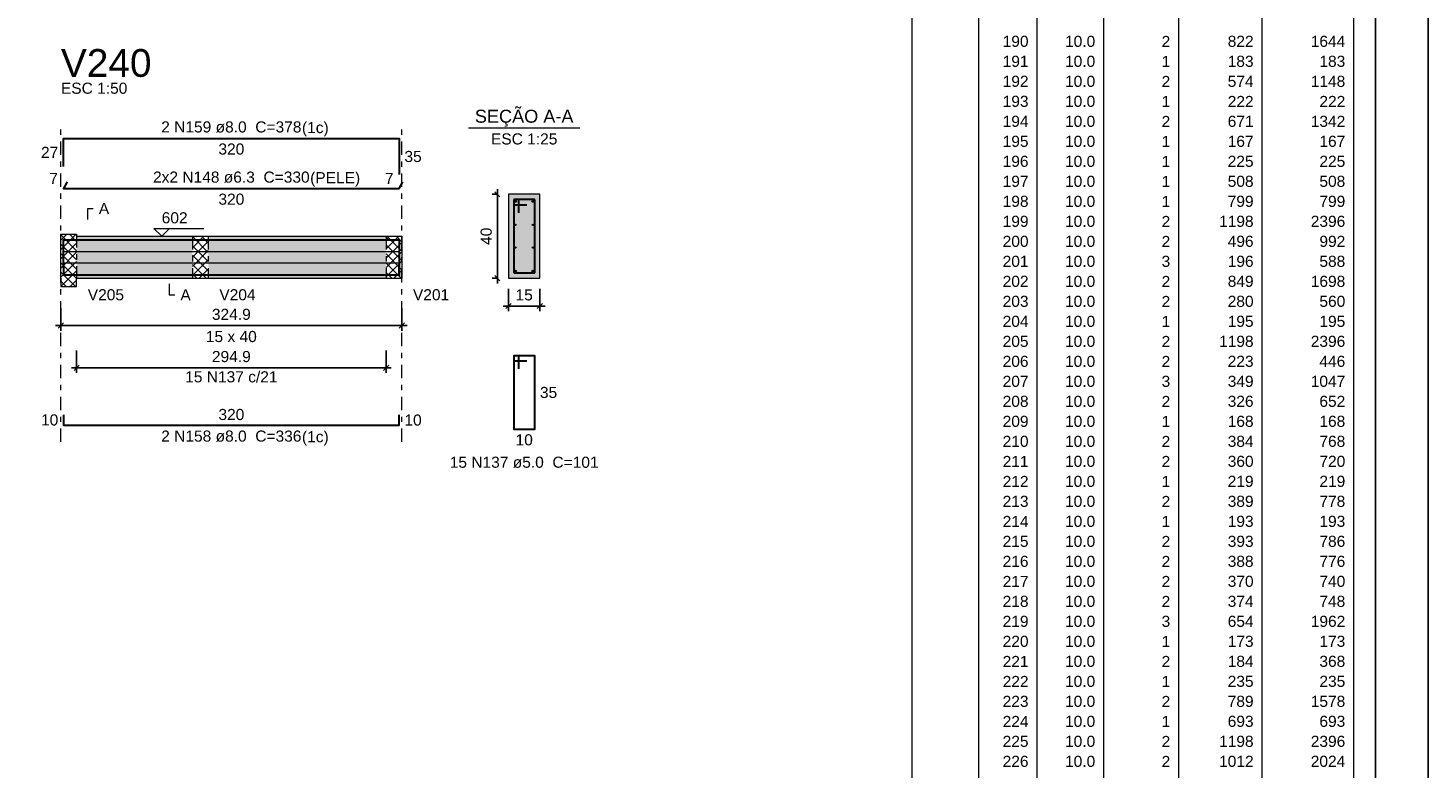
# Model space of a CAD drawing. Header units: millimetres. Extents: x 0 to 119, y 0 to 84.
# Tile 23 of 24: x 92 to 119, y 42 to 56. Entities that reach past the tile are written whole.
import ezdxf

# ---------------------------------------------------------------- set-up
doc = ezdxf.new("R2010")
doc.units = ezdxf.units.MM
doc.header["$MEASUREMENT"] = 0
doc.linetypes.add('DASHDOT', pattern=[2.54, 1.27, -0.635, 0, -0.635])
doc.linetypes.add('NULL', pattern=[0])
doc.layers.get('0').update_dxf_attribs({"lineweight": 18})
for name, color, linetype, lineweight in [('Descrição da armadura', 7, 'Continuous', 0), ('DT-Arm complementar', 5, 'Continuous', 5), ('DT-Barras na forma', 2, 'Continuous', 30), ('DT-Barras no corte', 5, 'Continuous', 5), ('DT-Barras rebatidas', 2, 'Continuous', 30), ('DT-Cotas', 9, 'Continuous', 5), ('DT-Forma', 5, 'Continuous', 5), ('DT-Hachura forma vigas', 254, 'Continuous', 5), ('DT-Hachura intersecção vigas', 9, 'Continuous', 5), ('DT-Hachura seção vigas', 254, 'Continuous', 5), ('DT-Pontilhado', 9, 'DASHDOT', 5), ('DT-Relação do aço', 9, 'Continuous', 5), ('DT-Textos', 7, 'Continuous', 5), ('DT-Título', 3, 'Continuous', 20), ('Textos armaduras', 7, 'Continuous', 0)]:
    doc.layers.add(name, color=color, linetype=linetype, lineweight=lineweight)
doc.layers.add('SEDUC_MARF', color=1, linetype='Continuous')
doc.layers.add('SEDUC_MARGG', color=7, linetype='Continuous')
doc.styles.add('Arial', font='txt')
doc.dimstyles.new('UM_25.000000', dxfattribs={"dimtxt": 0.18, "dimasz": 0.1, "dimexe": 0.1, "dimexo": 0.2, "dimgap": 0, "dimtad": 1, "dimtih": 1, "dimtoh": 1, "dimdec": 1, "dimlfac": 25, "dimzin": 0, "dimdsep": 46, "dimtxsty": 'Standard', "dimcen": 0.09, "dimdle": 0.1, "dimadec": 1, "dimazin": 2, "dimtfac": 1, "dimtdec": 4, "dimtofl": 0, "dimtmove": 0, "dimatfit": 3, "dimfxl": 1, "dimtolj": 1, "dimarcsym": 0})
doc.dimstyles.new('UM_50.000000', dxfattribs={"dimtxt": 0.18, "dimasz": 0.1, "dimexe": 0.1, "dimexo": 0.2, "dimgap": 0, "dimtad": 1, "dimtih": 1, "dimtoh": 1, "dimdec": 1, "dimlfac": 50, "dimzin": 0, "dimdsep": 46, "dimtxsty": 'Standard', "dimcen": 0.09, "dimdle": 0.1, "dimadec": 1, "dimazin": 2, "dimtfac": 1, "dimtdec": 4, "dimtofl": 0, "dimtmove": 0, "dimatfit": 3, "dimfxl": 1, "dimtolj": 1, "dimarcsym": 0})

# ---------------------------------------------------------------- blocks, each defined once
blk = doc.blocks.new('_Oblique')
at = {"color": 0, "linetype": 'ByBlock', "lineweight": -2}
blk.add_line((-0.5, -0.5), (0.5, 0.5), dxfattribs=at)
blk = doc.blocks.new('*D50')
at = {"layer": 'Defpoints', "color": 0}
for p in [(92.846, 51.267), (99.343, 51.267), (99.343, 50.738)]:
    blk.add_point(p, dxfattribs=at)
at = {"layer": 'DT-Cotas', "color": 0, "lineweight": -2}
for p, q in [((92.846, 51.067), (92.846, 50.638)), ((99.343, 51.067), (99.343, 50.638)), ((92.746, 50.738), (99.443, 50.738))]:
    blk.add_line(p, q, dxfattribs=at)
at = {"layer": 'DT-Cotas', "color": 0, "lineweight": -2, "xscale": 0.1, "yscale": 0.1, "zscale": 0.1, "rotation": 180}
blk.add_blockref('_Oblique', (92.846, 50.738), dxfattribs=at)
at = {"layer": 'DT-Cotas', "color": 0, "lineweight": -2, "xscale": 0.1, "yscale": 0.1, "zscale": 0.1}
blk.add_blockref('_Oblique', (99.343, 50.738), dxfattribs=at)
at = {"layer": 'DT-Cotas', "color": 7, "insert": (96.094, 50.95), "char_height": 0.2118, "attachment_point": 5, "rotation": 0.0057, "style": 'Arial'}
blk.add_mtext('\\A1;324.9', dxfattribs=at)
blk = doc.blocks.new('*D51')
at = {"layer": 'Defpoints', "color": 0}
for p in [(101.164, 53.239), (101.375, 53.239), (101.375, 51.639)]:
    blk.add_point(p, dxfattribs=at)
at = {"layer": 'DT-Cotas', "color": 0, "lineweight": -2}
for p, q in [((101.175, 53.239), (101.064, 53.239)), ((101.164, 51.539), (101.164, 53.339)), ((101.175, 51.639), (101.064, 51.639))]:
    blk.add_line(p, q, dxfattribs=at)
at = {"layer": 'DT-Cotas', "color": 0, "lineweight": -2, "xscale": 0.1, "yscale": 0.1, "zscale": 0.1}
for p, rotation in [((101.164, 53.239), 90), ((101.164, 51.639), 270)]:
    blk.add_blockref('_Oblique', p, dxfattribs=dict(at, rotation=rotation))
at = {"layer": 'DT-Cotas', "color": 7, "insert": (100.952, 52.439), "char_height": 0.2118, "attachment_point": 5, "rotation": 90, "style": 'Arial'}
blk.add_mtext('\\A1;40', dxfattribs=at)
blk = doc.blocks.new('*D52')
at = {"layer": 'Defpoints', "color": 0}
for p in [(101.375, 51.639), (101.975, 51.639), (101.975, 51.11)]:
    blk.add_point(p, dxfattribs=at)
at = {"layer": 'DT-Cotas', "color": 0, "lineweight": -2}
for p, q in [((101.375, 51.439), (101.375, 51.01)), ((101.975, 51.439), (101.975, 51.01)), ((101.275, 51.11), (102.075, 51.11))]:
    blk.add_line(p, q, dxfattribs=at)
at = {"layer": 'DT-Cotas', "color": 0, "lineweight": -2, "xscale": 0.1, "yscale": 0.1, "zscale": 0.1, "rotation": 180}
blk.add_blockref('_Oblique', (101.375, 51.11), dxfattribs=at)
at = {"layer": 'DT-Cotas', "color": 0, "lineweight": -2, "xscale": 0.1, "yscale": 0.1, "zscale": 0.1}
blk.add_blockref('_Oblique', (101.975, 51.11), dxfattribs=at)
at = {"layer": 'DT-Cotas', "color": 7, "insert": (101.675, 51.321), "char_height": 0.2118, "attachment_point": 5, "rotation": 0.0057, "style": 'Arial'}
blk.add_mtext('\\A1;15', dxfattribs=at)
blk = doc.blocks.new('*D53')
at = {"layer": 'Defpoints', "color": 0}
for p in [(93.146, 50.462), (99.043, 50.462), (99.043, 49.933)]:
    blk.add_point(p, dxfattribs=at)
at = {"layer": 'DT-Cotas', "color": 0, "lineweight": -2}
for p, q in [((93.146, 50.262), (93.146, 49.833)), ((99.043, 50.262), (99.043, 49.833)), ((93.046, 49.933), (99.143, 49.933))]:
    blk.add_line(p, q, dxfattribs=at)
at = {"layer": 'DT-Cotas', "color": 0, "lineweight": -2, "xscale": 0.1, "yscale": 0.1, "zscale": 0.1, "rotation": 180}
blk.add_blockref('_Oblique', (93.146, 49.933), dxfattribs=at)
at = {"layer": 'DT-Cotas', "color": 0, "lineweight": -2, "xscale": 0.1, "yscale": 0.1, "zscale": 0.1}
blk.add_blockref('_Oblique', (99.043, 49.933), dxfattribs=at)
at = {"layer": 'DT-Cotas', "color": 7, "insert": (96.094, 50.145), "char_height": 0.2118, "attachment_point": 5, "rotation": 0.0057, "style": 'Arial'}
blk.add_mtext('\\A1;294.9', dxfattribs=at)

msp = doc.modelspace()

# ---------------------------------------------------------------- hatches: boundary and pattern name
at = {"layer": 'DT-Hachura forma vigas', "linetype": 'Continuous'}
for points in [[(93.1458, 51.6391), (95.3528, 51.6391), (95.3528, 52.4391), (93.1458, 52.4391), (93.1458, 51.6391)], [(95.6528, 51.6391), (99.0428, 51.6391), (99.0428, 52.4391), (95.6528, 52.4391), (95.6528, 51.6391)]]:
    msp.add_hatch(color=254, dxfattribs=at).paths.add_polyline_path(points)
at = {"layer": 'DT-Hachura intersecção vigas', "linetype": 'Continuous'}
h = msp.add_hatch(dxfattribs=at)
h.set_pattern_fill('ANSI37', color=9, style=0)
h.paths.add_polyline_path([(93.1458, 51.4791), (93.1458, 51.6391), (93.1458, 52.4391), (93.1458, 52.4791), (92.8458, 52.4791), (92.8458, 52.4391), (92.8458, 51.6391), (92.8458, 51.4791), (93.1458, 51.4791)])
h = msp.add_hatch(dxfattribs=at)
h.set_pattern_fill('ANSI37', color=9, style=0)
h.paths.add_polyline_path([(95.3528, 51.6391), (95.6528, 51.6391), (95.6528, 52.4391), (95.3528, 52.4391), (95.3528, 51.6391)])
h = msp.add_hatch(dxfattribs=at)
h.set_pattern_fill('ANSI37', color=9, style=0)
h.paths.add_polyline_path([(99.0428, 51.6391), (99.3428, 51.6391), (99.3428, 52.4391), (99.0428, 52.4391), (99.0428, 51.6391)])
at = {"layer": 'DT-Hachura seção vigas', "linetype": 'Continuous'}
msp.add_hatch(color=254, dxfattribs=at).paths.add_polyline_path([(101.3754, 51.6391), (101.3754, 51.6391), (101.9754, 51.6391), (101.9754, 53.2391), (101.3754, 53.2391), (101.3754, 51.6391)])

# ---------------------------------------------------------------- linework, layer by layer
at = {"layer": 'DT-Arm complementar'}
for p, q in [((92.8958, 52.1471), (99.2928, 52.1471)), ((92.8958, 51.9311), (99.2928, 51.9311))]:
    msp.add_line(p, q, dxfattribs=at)
at = {"layer": 'DT-Barras na forma'}
for p, q in [((101.5754, 53.1391), (101.4754, 53.1391)), ((101.4754, 53.1391), (101.4754, 51.7391)), ((101.8754, 53.1391), (101.4754, 53.1391)), ((101.4754, 53.1391), (101.4754, 53.0391)), ((101.5754, 52.8891), (101.5754, 53.1391)), ((101.8754, 51.7391), (101.8754, 53.1391)), ((101.4754, 53.0391), (101.7254, 53.0391)), ((101.4754, 51.7391), (101.8754, 51.7391))]:
    msp.add_line(p, q, dxfattribs=at)
for points in [[(92.8958, 51.8373), (92.8958, 52.3711), (99.2928, 52.3711), (99.2928, 51.6811)], [(92.8958, 51.9071), (92.8958, 51.7071), (99.2928, 51.7071), (99.2928, 51.9071)]]:
    msp.add_lwpolyline(points, dxfattribs=at)
at = {"layer": 'DT-Barras no corte'}
for centre, radius in [((101.5114, 53.1031), 0.016), ((101.8394, 53.1031), 0.016), ((101.508, 52.6551), 0.0126), ((101.8428, 52.6551), 0.0126), ((101.508, 52.2231), 0.0126), ((101.8428, 52.2231), 0.0126), ((101.5114, 51.7751), 0.016), ((101.8394, 51.7751), 0.016)]:
    msp.add_circle(centre, radius, dxfattribs=at)
at = {"layer": 'DT-Barras rebatidas'}
for points in [[(92.8958, 53.7718), (92.8958, 54.3055), (99.2928, 54.3055), (99.2928, 53.6155)], [(92.9683, 53.4753), (92.8958, 53.3498), (99.2928, 53.3498), (99.3653, 53.4753)], [(101.5754, 49.9124), (101.5754, 50.1624), (101.4754, 50.1624), (101.4754, 48.7624), (101.8754, 48.7624), (101.8754, 50.1624), (101.4754, 50.1624), (101.4754, 50.0624), (101.7254, 50.0624)], [(92.8958, 49.036), (92.8958, 48.836), (99.2928, 48.836), (99.2928, 49.036)]]:
    msp.add_lwpolyline(points, dxfattribs=at)
at = {"layer": 'DT-Forma'}
for p, q in [((101.9754, 53.2391), (101.3754, 53.2391)), ((101.3754, 53.2391), (101.3754, 51.6391)), ((101.9754, 51.6391), (101.9754, 53.2391)), ((92.8458, 52.4391), (92.8458, 52.4791)), ((92.8458, 52.4791), (93.1458, 52.4791)), ((93.1458, 52.4791), (93.1458, 52.4391)), ((93.1458, 52.4391), (95.3528, 52.4391)), ((95.3528, 52.4391), (95.6528, 52.4391)), ((95.6528, 52.4391), (99.0428, 52.4391)), ((99.0428, 52.4391), (99.3428, 52.4391)), ((92.8458, 51.6391), (92.8458, 51.4791)), ((93.1458, 51.4791), (93.1458, 51.6391)), ((93.1458, 51.6391), (95.3528, 51.6391)), ((95.3528, 51.6391), (95.6528, 51.6391)), ((95.6528, 51.6391), (99.0428, 51.6391)), ((99.0428, 51.6391), (99.3428, 51.6391)), ((101.3754, 51.6391), (101.9754, 51.6391)), ((92.8458, 51.4791), (93.1458, 51.4791))]:
    msp.add_line(p, q, dxfattribs=at)
at = {"layer": 'DT-Forma', "linetype": 'Continuous'}
for p, q in [((92.8458, 51.6391), (92.8458, 52.4391)), ((99.3428, 52.4391), (99.3428, 51.6391))]:
    msp.add_line(p, q, dxfattribs=at)
at = {"layer": 'DT-Pontilhado', "ltscale": 0.2}
for p, q in [((92.8458, 48.5183), (92.8458, 54.5173)), ((99.3428, 48.5183), (99.3428, 54.5173)), ((93.1458, 52.4791), (93.1458, 51.6391)), ((95.3528, 52.4391), (95.3528, 51.6391)), ((95.6528, 52.4391), (95.6528, 51.6391)), ((99.0428, 52.4391), (99.0428, 51.6391))]:
    msp.add_line(p, q, dxfattribs=at)
at = {"layer": 'DT-Relação do aço', "linetype": 'Continuous'}
for p, q in [((109.0634, 76.9449), (109.0634, 34.2461)), ((110.3342, 76.9449), (110.3342, 34.2461)), ((111.4462, 76.9449), (111.4462, 34.2461)), ((112.7169, 76.9449), (112.7169, 34.2461)), ((114.1466, 76.9449), (114.1466, 34.2461)), ((115.7351, 76.9449), (115.7351, 34.2461)), ((117.4825, 76.9449), (117.4825, 34.2461))]:
    msp.add_line(p, q, dxfattribs=at)
at = {"layer": 'DT-Textos'}
msp.add_line((100.6164, 54.504), (102.7344, 54.504), dxfattribs=at)
for points in [[(93.3576, 52.7568), (93.3576, 52.9686), (93.4635, 52.9686)], [(94.9149, 52.5873), (94.7667, 52.4391), (94.6184, 52.5873), (95.5715, 52.5873)], [(94.9114, 51.5332), (94.9114, 51.3214), (95.0173, 51.3214)]]:
    msp.add_lwpolyline(points, dxfattribs=at)
at = {"layer": 'SEDUC_MARF'}
msp.add_lwpolyline([(118.9, 84.1), (0, 84.1), (0, 0), (118.9, 0)], close=True, dxfattribs=at)
at = {"layer": 'SEDUC_MARGG'}
msp.add_lwpolyline([(2.5, 1), (117.9, 1), (117.9, 83.1), (2.5, 83.1), (2.5, 1)], dxfattribs=at)

# ---------------------------------------------------------------- texts
at = {"layer": 'Descrição da armadura', "linetype": 'NULL', "char_height": 0.2118, "attachment_point": 8, "line_spacing_factor": 0.9, "style": 'Arial'}
for s, insert, width in [('2 N159 ø8.0  C=378', (96.094, 54.4118), 5.239541), ('2x2 N148 ø6.3  C=330', (96.094, 53.4558), 5.852109), ('15 N137 c/21', (96.0943, 49.6512), 3.450264), ('2 N158 ø8.0  C=336', (96.094, 48.5188), 5.239541), ('15 N137 ø5.0  C=101', (101.675, 48.0208), 5.562109)]:
    msp.add_mtext(s, dxfattribs=dict(at, insert=insert, width=width))
at = {"layer": 'DT-Relação do aço', "color": 7, "linetype": 'NULL', "char_height": 0.2118, "attachment_point": 9, "line_spacing_factor": 0.9, "style": 'Arial'}
for s, insert, width in [('190', (111.2873, 56.0466), 0.967705), ('10.0', (112.5581, 56.0466), 1.128848), ('2', (113.9878, 56.0466), 0.322568), ('822', (115.5763, 56.0466), 0.967705), ('1644', (117.3236, 56.0466), 1.290273), ('191', (111.2873, 55.6654), 0.967705), ('10.0', (112.5581, 55.6654), 1.128848), ('1', (113.9878, 55.6654), 0.322568), ('183', (115.5763, 55.6654), 0.967705), ('183', (117.3236, 55.6654), 0.967705), ('192', (111.2873, 55.2842), 0.967705), ('10.0', (112.5581, 55.2842), 1.128848), ('2', (113.9878, 55.2842), 0.322568), ('574', (115.5763, 55.2842), 0.967705), ('1148', (117.3236, 55.2842), 1.290273), ('193', (111.2873, 54.9029), 0.967705), ('10.0', (112.5581, 54.9029), 1.128848), ('1', (113.9878, 54.9029), 0.322568), ('222', (115.5763, 54.9029), 0.967705), ('222', (117.3236, 54.9029), 0.967705), ('194', (111.2873, 54.5217), 0.967705), ('10.0', (112.5581, 54.5217), 1.128848), ('2', (113.9878, 54.5217), 0.322568), ('671', (115.5763, 54.5217), 0.967705), ('1342', (117.3236, 54.5217), 1.290273), ('195', (111.2873, 54.1404), 0.967705), ('10.0', (112.5581, 54.1404), 1.128848), ('1', (113.9878, 54.1404), 0.322568), ('167', (115.5763, 54.1404), 0.967705), ('167', (117.3236, 54.1404), 0.967705), ('196', (111.2873, 53.7592), 0.967705), ('10.0', (112.5581, 53.7592), 1.128848), ('1', (113.9878, 53.7592), 0.322568), ('225', (115.5763, 53.7592), 0.967705), ('225', (117.3236, 53.7592), 0.967705), ('197', (111.2873, 53.378), 0.967705), ('10.0', (112.5581, 53.378), 1.128848), ('1', (113.9878, 53.378), 0.322568), ('508', (115.5763, 53.378), 0.967705), ('508', (117.3236, 53.378), 0.967705), ('198', (111.2873, 52.9967), 0.967705), ('10.0', (112.5581, 52.9967), 1.128848), ('1', (113.9878, 52.9967), 0.322568), ('799', (115.5763, 52.9967), 0.967705), ('799', (117.3236, 52.9967), 0.967705), ('199', (111.2873, 52.6155), 0.967705), ('10.0', (112.5581, 52.6155), 1.128848), ('2', (113.9878, 52.6155), 0.322568), ('1198', (115.5763, 52.6155), 1.290273), ('2396', (117.3236, 52.6155), 1.290273), ('200', (111.2873, 52.2342), 0.967705), ('10.0', (112.5581, 52.2342), 1.128848), ('2', (113.9878, 52.2342), 0.322568), ('496', (115.5763, 52.2342), 0.967705), ('992', (117.3236, 52.2342), 0.967705), ('201', (111.2873, 51.853), 0.967705), ('10.0', (112.5581, 51.853), 1.128848), ('3', (113.9878, 51.853), 0.322568), ('196', (115.5763, 51.853), 0.967705), ('588', (117.3236, 51.853), 0.967705), ('202', (111.2873, 51.4718), 0.967705), ('10.0', (112.5581, 51.4718), 1.128848), ('2', (113.9878, 51.4718), 0.322568), ('849', (115.5763, 51.4718), 0.967705), ('1698', (117.3236, 51.4718), 1.290273), ('203', (111.2873, 51.0905), 0.967705), ('10.0', (112.5581, 51.0905), 1.128848), ('2', (113.9878, 51.0905), 0.322568), ('280', (115.5763, 51.0905), 0.967705), ('560', (117.3236, 51.0905), 0.967705), ('204', (111.2873, 50.7093), 0.967705), ('10.0', (112.5581, 50.7093), 1.128848), ('1', (113.9878, 50.7093), 0.322568), ('195', (115.5763, 50.7093), 0.967705), ('195', (117.3236, 50.7093), 0.967705), ('205', (111.2873, 50.328), 0.967705), ('10.0', (112.5581, 50.328), 1.128848), ('2', (113.9878, 50.328), 0.322568), ('1198', (115.5763, 50.328), 1.290273), ('2396', (117.3236, 50.328), 1.290273), ('206', (111.2873, 49.9468), 0.967705), ('10.0', (112.5581, 49.9468), 1.128848), ('2', (113.9878, 49.9468), 0.322568), ('223', (115.5763, 49.9468), 0.967705), ('446', (117.3236, 49.9468), 0.967705), ('207', (111.2873, 49.5656), 0.967705), ('10.0', (112.5581, 49.5656), 1.128848), ('3', (113.9878, 49.5656), 0.322568), ('349', (115.5763, 49.5656), 0.967705), ('1047', (117.3236, 49.5656), 1.290273), ('208', (111.2873, 49.1843), 0.967705), ('10.0', (112.5581, 49.1843), 1.128848), ('2', (113.9878, 49.1843), 0.322568), ('326', (115.5763, 49.1843), 0.967705), ('652', (117.3236, 49.1843), 0.967705), ('209', (111.2873, 48.8031), 0.967705), ('10.0', (112.5581, 48.8031), 1.128848), ('1', (113.9878, 48.8031), 0.322568), ('168', (115.5763, 48.8031), 0.967705), ('168', (117.3236, 48.8031), 0.967705), ('210', (111.2873, 48.4218), 0.967705), ('10.0', (112.5581, 48.4218), 1.128848), ('2', (113.9878, 48.4218), 0.322568), ('384', (115.5763, 48.4218), 0.967705), ('768', (117.3236, 48.4218), 0.967705), ('211', (111.2873, 48.0406), 0.967705), ('10.0', (112.5581, 48.0406), 1.128848), ('2', (113.9878, 48.0406), 0.322568), ('360', (115.5763, 48.0406), 0.967705), ('720', (117.3236, 48.0406), 0.967705), ('212', (111.2873, 47.6594), 0.967705), ('10.0', (112.5581, 47.6594), 1.128848), ('1', (113.9878, 47.6594), 0.322568), ('219', (115.5763, 47.6594), 0.967705), ('219', (117.3236, 47.6594), 0.967705), ('213', (111.2873, 47.2781), 0.967705), ('10.0', (112.5581, 47.2781), 1.128848), ('2', (113.9878, 47.2781), 0.322568), ('389', (115.5763, 47.2781), 0.967705), ('778', (117.3236, 47.2781), 0.967705), ('214', (111.2873, 46.8969), 0.967705), ('10.0', (112.5581, 46.8969), 1.128848), ('1', (113.9878, 46.8969), 0.322568), ('193', (115.5763, 46.8969), 0.967705), ('193', (117.3236, 46.8969), 0.967705), ('215', (111.2873, 46.5156), 0.967705), ('10.0', (112.5581, 46.5156), 1.128848), ('2', (113.9878, 46.5156), 0.322568), ('393', (115.5763, 46.5156), 0.967705), ('786', (117.3236, 46.5156), 0.967705), ('216', (111.2873, 46.1344), 0.967705), ('10.0', (112.5581, 46.1344), 1.128848), ('2', (113.9878, 46.1344), 0.322568), ('388', (115.5763, 46.1344), 0.967705), ('776', (117.3236, 46.1344), 0.967705), ('217', (111.2873, 45.7532), 0.967705), ('10.0', (112.5581, 45.7532), 1.128848), ('2', (113.9878, 45.7532), 0.322568), ('370', (115.5763, 45.7532), 0.967705), ('740', (117.3236, 45.7532), 0.967705), ('218', (111.2873, 45.3719), 0.967705), ('10.0', (112.5581, 45.3719), 1.128848), ('2', (113.9878, 45.3719), 0.322568), ('374', (115.5763, 45.3719), 0.967705), ('748', (117.3236, 45.3719), 0.967705), ('219', (111.2873, 44.9907), 0.967705), ('10.0', (112.5581, 44.9907), 1.128848), ('3', (113.9878, 44.9907), 0.322568), ('654', (115.5763, 44.9907), 0.967705), ('1962', (117.3236, 44.9907), 1.290273), ('220', (111.2873, 44.6094), 0.967705), ('10.0', (112.5581, 44.6094), 1.128848), ('1', (113.9878, 44.6094), 0.322568), ('173', (115.5763, 44.6094), 0.967705), ('173', (117.3236, 44.6094), 0.967705), ('221', (111.2873, 44.2282), 0.967705), ('10.0', (112.5581, 44.2282), 1.128848), ('2', (113.9878, 44.2282), 0.322568), ('184', (115.5763, 44.2282), 0.967705), ('368', (117.3236, 44.2282), 0.967705), ('222', (111.2873, 43.847), 0.967705), ('10.0', (112.5581, 43.847), 1.128848), ('1', (113.9878, 43.847), 0.322568), ('235', (115.5763, 43.847), 0.967705), ('235', (117.3236, 43.847), 0.967705), ('223', (111.2873, 43.4657), 0.967705), ('10.0', (112.5581, 43.4657), 1.128848), ('2', (113.9878, 43.4657), 0.322568), ('789', (115.5763, 43.4657), 0.967705), ('1578', (117.3236, 43.4657), 1.290273), ('224', (111.2873, 43.0845), 0.967705), ('10.0', (112.5581, 43.0845), 1.128848), ('1', (113.9878, 43.0845), 0.322568), ('693', (115.5763, 43.0845), 0.967705), ('693', (117.3236, 43.0845), 0.967705), ('225', (111.2873, 42.7032), 0.967705), ('10.0', (112.5581, 42.7032), 1.128848), ('2', (113.9878, 42.7032), 0.322568), ('1198', (115.5763, 42.7032), 1.290273), ('2396', (117.3236, 42.7032), 1.290273), ('226', (111.2873, 42.322), 0.967705), ('10.0', (112.5581, 42.322), 1.128848), ('2', (113.9878, 42.322), 0.322568), ('1012', (115.5763, 42.322), 1.290273), ('2024', (117.3236, 42.322), 1.290273)]:
    msp.add_mtext(s, dxfattribs=dict(at, insert=insert, width=width))
at = {"layer": 'DT-Textos', "linetype": 'NULL', "line_spacing_factor": 0.798, "style": 'Arial'}
for s, insert, char_height, width, attachment_point in [('ESC 1:50', (92.846, 55.1528), 0.2118, 2.482559, 7), ('SEÇÃO A-A', (101.675, 54.5279), 0.2471, 3.812061, 8), ('(1c)', (97.44, 54.3419), 0.2118, 0.998857, 7), ('ESC 1:25', (101.675, 54.1858), 0.2118, 2.482559, 8), ('(PELE)', (97.596, 53.3859), 0.2118, 1.869424, 7), ('A', (93.569, 52.8628), 0.2118, 0.386855, 7), ('602', (94.767, 52.6828), 0.2118, 0.967705, 7), ('V205', (93.358, 51.2158), 0.2118, 1.354561, 7), ('V204', (95.865, 51.2158), 0.2118, 1.354561, 7), ('V201', (99.555, 51.2158), 0.2118, 1.354561, 7), ('A', (95.123, 51.2158), 0.2118, 0.386855, 7), ('15 x 40', (96.094, 50.4198), 0.2118, 1.902559, 8), ('(1c)', (97.44, 48.4489), 0.2118, 0.998857, 7)]:
    msp.add_mtext(s, dxfattribs=dict(at, insert=insert, char_height=char_height, width=width, attachment_point=attachment_point))
at = {"layer": 'DT-Título', "linetype": 'NULL', "insert": (92.846, 55.4706), "char_height": 0.5295, "width": 3.456465, "attachment_point": 7, "line_spacing_factor": 0.798, "style": 'Arial'}
msp.add_mtext('V240', dxfattribs=at)
at = {"layer": 'Textos armaduras', "linetype": 'NULL', "char_height": 0.2118, "line_spacing_factor": 0.9, "style": 'Arial'}
for s, insert, width, attachment_point in [('27', (92.7958, 53.9327), 1.045137, 9), ('320', (96.0943, 54.2082), 1.367705, 2), ('35', (99.3928, 54.0664), 1.045137, 1), ('7', (92.7892, 53.4357), 0.722568, 9), ('7', (99.1862, 53.4357), 0.722568, 9), ('320', (96.0943, 53.2525), 1.367705, 2), ('35', (101.9754, 49.5683), 1.045137, 1), ('10', (92.7958, 48.8301), 1.045137, 9), ('320', (96.0943, 48.9333), 1.367705, 8), ('10', (99.3928, 49.0419), 1.045137, 1), ('10', (101.6754, 48.6651), 1.045137, 2)]:
    msp.add_mtext(s, dxfattribs=dict(at, insert=insert, width=width, attachment_point=attachment_point))

# ---------------------------------------------------------------- dimensions: what is measured, and where the dimension line sits
at = {"layer": 'DT-Cotas'}
dim = msp.add_linear_dim(base=(101.1636, 53.2391), p1=(101.3754, 51.6391), p2=(101.3754, 53.2391), angle=90, dimstyle='UM_25.000000', override={"dimtxt": 0.2118, "dimasz": 0.1, "dimexe": 0.1, "dimexo": 0.2, "dimtad": 1, "dimtih": 0, "dimtoh": 0, "dimdec": 1, "dimlfac": 25, "dimzin": 8, "dimtxsty": 'Arial', "dimblk": 'Oblique', "dimblk1": 'Oblique', "dimblk2": 'Oblique', "dimsah": 1, "dimdle": 0.1, "dimse1": 0, "dimse2": 0, "dimclrt": 7, "dimadec": 1, "dimazin": 3, "dimtmove": 2, "dimldrblk": 'Oblique'}, dxfattribs=at)
dim.commit()
dim.dimension.update_dxf_attribs({"geometry": '*D51', "text_midpoint": (100.9518, 52.4391), "dimtype": 160, "text_rotation": 90})
for base, p1, p2, dimstyle, override, picture, middle, turn in [((101.9754, 51.1096), (101.3754, 51.6391), (101.9754, 51.6391), 'UM_25.000000', {"dimtxt": 0.2118, "dimasz": 0.1, "dimexe": 0.1, "dimexo": 0.2, "dimtad": 1, "dimtih": 0, "dimtoh": 0, "dimdec": 1, "dimlfac": 25, "dimzin": 8, "dimtxsty": 'Arial', "dimblk": 'Oblique', "dimblk1": 'Oblique', "dimblk2": 'Oblique', "dimsah": 1, "dimdle": 0.1, "dimse1": 0, "dimse2": 0, "dimclrt": 7, "dimadec": 1, "dimazin": 3, "dimtmove": 2, "dimldrblk": 'Oblique'}, '*D52', (101.6754, 51.3214), 0.00573), ((99.3428477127, 50.7377605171), (92.8458477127, 51.2672605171), (99.3428477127, 51.2672605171), 'UM_50.000000', {"dimtxt": 0.2118, "dimasz": 0.1, "dimexe": 0.1, "dimexo": 0.2, "dimtad": 1, "dimtih": 0, "dimtoh": 0, "dimdec": 1, "dimlfac": 50, "dimzin": 8, "dimtxsty": 'Arial', "dimblk": 'Oblique', "dimblk1": 'Oblique', "dimblk2": 'Oblique', "dimsah": 1, "dimdle": 0.1, "dimse1": 0, "dimse2": 0, "dimclrt": 7, "dimadec": 1, "dimazin": 3, "dimtmove": 2, "dimldrblk": 'Oblique'}, '*D50', (96.0943477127, 50.9495605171), 0.005729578), ((99.0428477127, 49.9329205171), (93.1458477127, 50.4624205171), (99.0428477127, 50.4624205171), 'UM_50.000000', {"dimtxt": 0.2118, "dimasz": 0.1, "dimexe": 0.1, "dimexo": 0.2, "dimtad": 1, "dimtih": 0, "dimtoh": 0, "dimdec": 1, "dimlfac": 50, "dimzin": 8, "dimtxsty": 'Arial', "dimblk": 'Oblique', "dimblk1": 'Oblique', "dimblk2": 'Oblique', "dimsah": 1, "dimdle": 0.1, "dimse1": 0, "dimse2": 0, "dimclrt": 7, "dimadec": 1, "dimazin": 3, "dimtmove": 2, "dimldrblk": 'Oblique'}, '*D53', (96.0943477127, 50.1447205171), 0.005729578)]:
    dim = msp.add_linear_dim(base=base, p1=p1, p2=p2, dimstyle=dimstyle, override=override, dxfattribs=at)
    dim.commit()
    dim.dimension.update_dxf_attribs({"geometry": picture, "text_midpoint": middle, "dimtype": 160, "text_rotation": turn})

doc.saveas('drawing.dxf')
